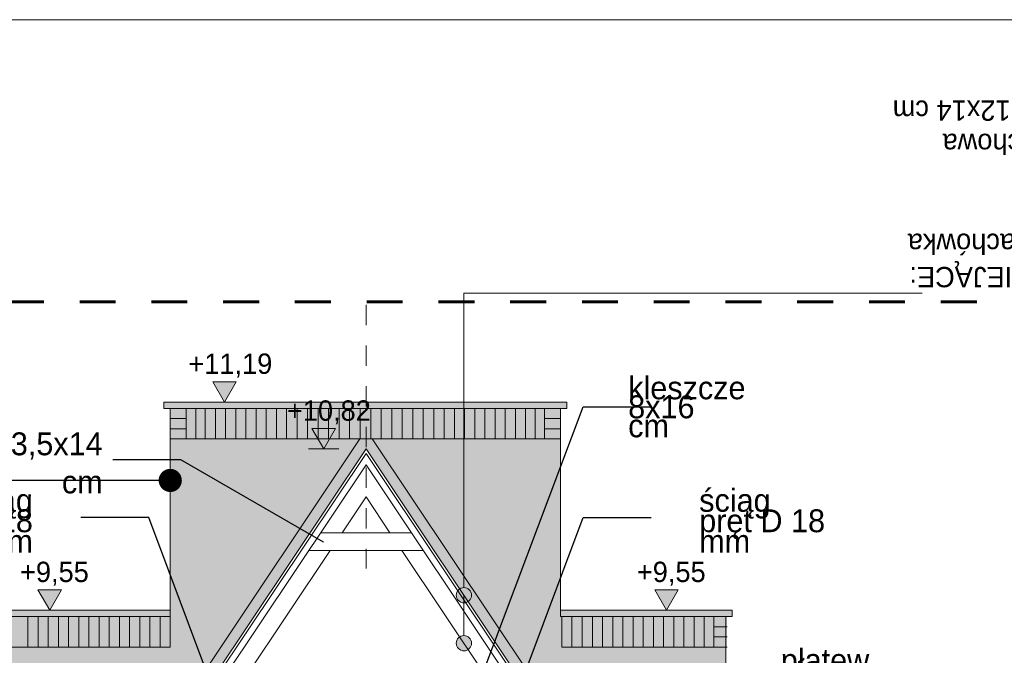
# Model space of a CAD drawing. Extents: x -723047 to -356759, y -30024 to 53940.
# Tile 55 of 121: x -645206 to -637462, y -3130 to 1873. Entities that reach past the tile are written whole.
import ezdxf

# ---------------------------------------------------------------- set-up
doc = ezdxf.new("R2010")
doc.units = 0
doc.header["$MEASUREMENT"] = 0
doc.linetypes.add('Dashed', pattern=[564.444447, 282.222223, -282.222223])
doc.linetypes.add('Przerywana', pattern=[320, 160, -160])
for name, color, linetype, lineweight, true_color in [('Arch kolorystyka_Nr_Pióra__104', 7, 'Continuous', 13, 0x876532), ('arch wypelnienia_Nr_Pióra__108', 7, 'Continuous', 13, 0xfd8379), ('arch wypelnienia_Nr_Pióra__2', 7, 'Continuous', 13, 0x7f7f7f), ('arch wypelnienia_Nr_Pióra__88', 7, 'Continuous', 20, 0xfd4435)]:
    doc.layers.add(name, color=color, linetype=linetype, lineweight=lineweight, true_color=true_color)
for name, color, linetype, lineweight in [('Arch opisy_Nr_Pióra__21', 7, 'Continuous', 9), ('ARCH TABELA_Nr_Pióra__21', 7, 'Continuous', 9), ('Arch wykończenie_Nr_Pióra__21', 7, 'Continuous', 9), ('INWENT KONST. DREWNIANA_Nr_Pióra__21', 7, 'Continuous', 9), ('INWENT OPISY_Nr_Pióra__1', 7, 'Continuous', 25), ('INWENT OPISY_Nr_Pióra__21', 7, 'Continuous', 9), ('INWENT WYMIARY_Nr_Pióra__21', 7, 'Continuous', 9), ('INWENT.ŚCIANY_Nr_Pióra__20', 1, 'Continuous', 60), ('INWENT.ŚCIANY_Nr_Pióra__21', 7, 'Continuous', 9)]:
    doc.layers.add(name, color=color, linetype=linetype, lineweight=lineweight)
doc.layers.add('INWENT OPISY', color=7, linetype='Continuous')
doc.layers.add('INWENT WYMIARY', color=7, linetype='Continuous')
doc.styles.add('GENERATED_STYLE_1', font='txt')
doc.styles.add('GENERATED_STYLE_2', font='txt')
doc.styles.add('GENERATED_STYLE_4', font='txt')
doc.styles.add('GENERATED_STYLE_5', font='txt')
doc.dimstyles.new('GENERATED_STYLE__10', dxfattribs={"dimtxt": 0.18, "dimasz": 182.4, "dimexe": 0.18, "dimexo": 0.0625, "dimgap": 0.09, "dimtad": 0, "dimtih": 1, "dimtoh": 1, "dimdec": 4, "dimzin": 0, "dimdsep": 46, "dimcen": 0.09, "dimadec": 0, "dimazin": 0, "dimtfac": 1, "dimtdec": 4, "dimtmove": 0, "dimatfit": 3, "dimldrblk": 'ARROWHEAD_5', "dimfxl": 0, "dimtolj": 1, "dimtzin": 0, "dimarcsym": 0})
doc.dimstyles.new('GENERATED_STYLE__11', dxfattribs={"dimtxt": 0.18, "dimasz": 364.8, "dimexe": 0.18, "dimexo": 0.0625, "dimgap": 0.09, "dimtad": 0, "dimtih": 1, "dimtoh": 1, "dimdec": 4, "dimzin": 0, "dimdsep": 46, "dimcen": 0.09, "dimadec": 0, "dimazin": 0, "dimtfac": 1, "dimtdec": 4, "dimtmove": 0, "dimatfit": 3, "dimldrblk": 'ARROWHEAD_11', "dimfxl": 0, "dimtolj": 1, "dimtzin": 0, "dimarcsym": 0})

# ---------------------------------------------------------------- blocks, each defined once
blk = doc.blocks.new('Linia_97', base_point=(-641712, -2656.8))
at = {"layer": 'INWENT OPISY_Nr_Pióra__21', "linetype": 'Continuous'}
blk.add_hatch(color=256, dxfattribs=at).paths.add_polyline_path([(-641652, -3034.6), (-641656.5, -3011.7), (-641669.6, -2992.2), (-641689, -2979.2), (-641712, -2974.6), (-641734.9, -2979.2), (-641754.4, -2992.2), (-641767.4, -3011.7), (-641772, -3034.6), (-641767.4, -3057.6), (-641754.4, -3077), (-641734.9, -3090), (-641712, -3094.6), (-641689, -3090), (-641669.6, -3077), (-641656.5, -3057.6)], flags=0)
blk.add_line((-641712, -2656.8), (-641712, -2974.6), dxfattribs=at)
blk.add_circle((-641712, -3034.6), 60, dxfattribs=at)
blk = doc.blocks.new('Linia_98', base_point=(-641712, -280))
at = {"layer": 'INWENT OPISY_Nr_Pióra__21', "linetype": 'Continuous'}
blk.add_hatch(color=256, dxfattribs=at).paths.add_polyline_path([(-641652, -2656.8), (-641656.5, -2633.8), (-641669.6, -2614.4), (-641689, -2601.4), (-641712, -2596.8), (-641734.9, -2601.4), (-641754.4, -2614.4), (-641767.4, -2633.8), (-641772, -2656.8), (-641767.4, -2679.7), (-641754.4, -2699.2), (-641734.9, -2712.2), (-641712, -2716.8), (-641689, -2712.2), (-641669.6, -2699.2), (-641656.5, -2679.7)], flags=0)
blk.add_line((-641712, -280), (-641712, -2596.8), dxfattribs=at)
blk.add_circle((-641712, -2656.8), 60, dxfattribs=at)
blk = doc.blocks.new('Wymiary_126', base_point=(-643595.1, -1136.1))
at = {"layer": 'INWENT WYMIARY_Nr_Pióra__21', "linetype": 'Continuous'}
blk.add_hatch(color=256, dxfattribs=at).paths.add_polyline_path([(-643595.1, -1136.1), (-643687.9, -976.1), (-643502.3, -976.1)], flags=0)
for p, q in [((-643595.1, -1136.1), (-643687.9, -976.1)), ((-643687.9, -976.1), (-643502.3, -976.1)), ((-643502.3, -976.1), (-643595.1, -1136.1)), ((-643595.1, -1136.1), (-643715.1, -1136.1)), ((-643595.1, -1136.1), (-643475.1, -1136.1))]:
    blk.add_line(p, q, dxfattribs=at)
at = {"layer": 'INWENT WYMIARY_Nr_Pióra__21', "insert": (-643879.7, -944.1), "char_height": 160, "attachment_point": 7, "style": 'GENERATED_STYLE_2'}
blk.add_mtext('{+11,19}', dxfattribs=at)
blk = doc.blocks.new('Wymiary_127', base_point=(-644970.4, -2774.6))
at = {"layer": 'INWENT WYMIARY_Nr_Pióra__21', "linetype": 'Continuous'}
blk.add_hatch(color=256, dxfattribs=at).paths.add_polyline_path([(-644970.4, -2774.6), (-645063.2, -2614.6), (-644877.6, -2614.6)], flags=0)
for p, q in [((-644970.4, -2774.6), (-645063.2, -2614.6)), ((-645063.2, -2614.6), (-644877.6, -2614.6)), ((-644877.6, -2614.6), (-644970.4, -2774.6)), ((-644970.4, -2774.6), (-645090.4, -2774.6)), ((-644970.4, -2774.6), (-644850.4, -2774.6))]:
    blk.add_line(p, q, dxfattribs=at)
at = {"layer": 'INWENT WYMIARY_Nr_Pióra__21', "insert": (-645203.8, -2582.6), "char_height": 160, "attachment_point": 7, "style": 'GENERATED_STYLE_2'}
blk.add_mtext('{+9,55}', dxfattribs=at)
blk = doc.blocks.new('Wymiary_129', base_point=(-642815.2, -1505))
at = {"layer": 'INWENT WYMIARY_Nr_Pióra__21', "linetype": 'Continuous'}
blk.add_hatch(color=256, dxfattribs=at).paths.add_polyline_path([(-642815.2, -1505), (-642908, -1345), (-642722.4, -1345)], flags=0)
for p, q in [((-642815.2, -1505), (-642908, -1345)), ((-642908, -1345), (-642722.4, -1345)), ((-642722.4, -1345), (-642815.2, -1505)), ((-642815.2, -1505), (-642935.2, -1505)), ((-642815.2, -1505), (-642695.2, -1505))]:
    blk.add_line(p, q, dxfattribs=at)
at = {"layer": 'INWENT WYMIARY_Nr_Pióra__21', "insert": (-643104.4, -1313), "char_height": 160, "attachment_point": 7, "style": 'GENERATED_STYLE_1'}
blk.add_mtext('{+10,82}', dxfattribs=at)
blk = doc.blocks.new('Wymiary_135', base_point=(-640118.4, -2774.6))
at = {"layer": 'INWENT WYMIARY_Nr_Pióra__21', "linetype": 'Continuous'}
blk.add_hatch(color=256, dxfattribs=at).paths.add_polyline_path([(-640118.4, -2774.6), (-640211.2, -2614.6), (-640025.6, -2614.6)], flags=0)
for p, q in [((-640118.4, -2774.6), (-640211.2, -2614.6)), ((-640211.2, -2614.6), (-640025.6, -2614.6)), ((-640025.6, -2614.6), (-640118.4, -2774.6)), ((-640118.4, -2774.6), (-640238.4, -2774.6)), ((-640118.4, -2774.6), (-639998.4, -2774.6))]:
    blk.add_line(p, q, dxfattribs=at)
at = {"layer": 'INWENT WYMIARY_Nr_Pióra__21', "insert": (-640351.9, -2582.6), "char_height": 160, "attachment_point": 7, "style": 'GENERATED_STYLE_2'}
blk.add_mtext('{+9,55}', dxfattribs=at)
blk = doc.blocks.new('ARROWHEAD_5')
at = {"color": 0, "linetype": 'Continuous', "lineweight": 0}
blk.add_line((0, 0), (-1, 0), dxfattribs=at)
blk.add_solid([(-1, 0.2679), (0, 0), (-1, -0.2679), (-1, 0.2679)], dxfattribs=at)
blk = doc.blocks.new('ARROWHEAD_11')
at = {"color": 0, "linetype": 'Continuous', "lineweight": 0}
blk.add_line((0, 0), (-1, 0), dxfattribs=at)
at = {"color": 0, "linetype": 'Continuous', "lineweight": 0, "const_width": 0.25, "flags": 128}
blk.add_lwpolyline([(-0.125, 0, 1), (0.125, 0, 1)], format="xyb", close=True, dxfattribs=at)

msp = doc.modelspace()

# ---------------------------------------------------------------- hatches: boundary and pattern name
at = {"layer": 'Arch kolorystyka_Nr_Pióra__104', "linetype": 'Continuous', "lineweight": 0, "true_color": 0x21190c}
for points in [[(-647922, -6554.6), (-647922, -8874.6), (-647815, -8996, -0.090327), (-647822, -8957.2), (-647822, -8790.6, -0.189103), (-647842, -8739.6), (-647732, -8753.3), (-647732, -8723.3), (-647694.9, -8723.3), (-647674.6, -8707.4), (-647688.6, -8689.4), (-647688.6, -8539.4), (-647222, -8174.8), (-647012.5, -8011.2), (-646835.8, -7863.7), (-646733.6, -7714), (-646622, -7547.1), (-642529.6, -1426.1), (-644022, -1426.1), (-644022, -2824.6), (-644022, -3064.6), (-645322, -3064.6), (-645322, -4939.6), (-645322, -5179.6), (-646622, -5179.6), (-646622, -6314.6), (-646622, -6554.6)], [(-641712, -1426.1), (-642434.5, -1426.1), (-641712, -2506.8), (-639364.3, -6018.2), (-639314.6, -6092.5), (-638603, -6190.8), (-638352, -6225.4), (-638352, -5632.9), (-638352, -5179.6), (-638803.6, -5179.6), (-639642, -5179.6), (-639642, -4939.6), (-639652, -4939.6), (-639652, -3064.6), (-640942, -3064.6), (-640942, -2824.6), (-640952, -2824.6), (-640952, -1426.1)]]:
    msp.add_hatch(color=28, dxfattribs=at).paths.add_polyline_path(points, flags=0)
at = {"layer": 'arch wypelnienia_Nr_Pióra__108', "linetype": 'Continuous'}
msp.add_hatch(color=256, dxfattribs=at).paths.add_polyline_path([(-646881.5, -8011.2), (-646881.5, -8058.8), (-646844.5, -8029.9), (-646672, -7771.9), (-642482, -1505), (-641712, -2656.8), (-639314.6, -6242.5), (-638603, -6340.8), (-637798.7, -6451.9), (-637402, -6451.9), (-637402, -6314.6), (-638352, -6314.6), (-638352, -6225.4), (-638603, -6190.8), (-639314.6, -6092.5), (-641712, -2506.8), (-642434.5, -1426.1), (-642529.6, -1426.1), (-646672, -7621.9), (-646835.8, -7866.8), (-646835.8, -7867.7), (-646879.8, -7964.7, 0.106733), (-646881.5, -7973), (-646881.5, -7981.2), (-646877.5, -7981.2, -0.414214), (-646875.5, -7983.2), (-646875.5, -7996.7, -0.414214), (-646877.5, -7998.7), (-646881.5, -7998.7)], flags=0)
at = {"layer": 'arch wypelnienia_Nr_Pióra__2', "linetype": 'Continuous', "lineweight": 0, "true_color": 0x3f3f3f}
for points in [[(-644072, -1136.1), (-644072, -1186.1), (-640902, -1186.1), (-640902, -1136.1)], [(-644022, -2774.6), (-645372, -2774.6), (-645372, -2824.6), (-644022, -2824.6)], [(-640952, -2824.6), (-639602, -2824.6), (-639602, -2774.6), (-640952, -2774.6)]]:
    msp.add_hatch(color=250, dxfattribs=at).paths.add_polyline_path(points, flags=0)
at = {"layer": 'arch wypelnienia_Nr_Pióra__88', "linetype": 'Continuous'}
for points in [[(-644022, -1426.1), (-640952, -1426.1), (-640952, -1186.1), (-644022, -1186.1)], [(-645322, -2824.6), (-644022, -2824.6), (-644022, -3064.6), (-645322, -3064.6)], [(-639642, -2824.6), (-640942, -2824.6), (-640942, -3064.6), (-639642, -3064.6)]]:
    msp.add_hatch(color=256, dxfattribs=at).paths.add_polyline_path(points, flags=0)

# ---------------------------------------------------------------- linework, layer by layer
at = {"layer": 'ARCH TABELA_Nr_Pióra__21', "linetype": 'Continuous'}
msp.add_line((-671783, 1872.9), (-631033, 1872.9), dxfattribs=at)
at = {"layer": 'Arch wykończenie_Nr_Pióra__21', "linetype": 'Continuous'}
for p, q in [((-643897, -1186.1), (-643897, -1426.1)), ((-643822, -1186.1), (-643822, -1426.1)), ((-643747, -1186.1), (-643747, -1426.1)), ((-643667, -1186.1), (-643667, -1426.1)), ((-643587, -1186.1), (-643587, -1426.1)), ((-643507, -1186.1), (-643507, -1426.1)), ((-643427, -1186.1), (-643427, -1426.1)), ((-643347, -1186.1), (-643347, -1426.1)), ((-643267, -1186.1), (-643267, -1426.1)), ((-643187, -1186.1), (-643187, -1426.1)), ((-643107, -1186.1), (-643107, -1426.1)), ((-643024.5, -1186.1), (-643024.5, -1426.1)), ((-642942, -1186.1), (-642942, -1426.1)), ((-642859.5, -1186.1), (-642859.5, -1426.1)), ((-642777, -1186.1), (-642777, -1426.1)), ((-642694.5, -1186.1), (-642694.5, -1426.1)), ((-642612, -1186.1), (-642612, -1426.1)), ((-642529.5, -1186.1), (-642529.5, -1426.1)), ((-642444.5, -1186.1), (-642444.5, -1426.1)), ((-642362, -1186.1), (-642362, -1426.1)), ((-642279.5, -1186.1), (-642279.5, -1426.1)), ((-642197, -1186.1), (-642197, -1426.1)), ((-642114.5, -1186.1), (-642114.5, -1426.1)), ((-642032, -1186.1), (-642032, -1426.1)), ((-641949.5, -1186.1), (-641949.5, -1426.1)), ((-641867, -1186.1), (-641867, -1426.1)), ((-641787, -1186.1), (-641787, -1426.1)), ((-641707, -1186.1), (-641707, -1426.1)), ((-641627, -1186.1), (-641627, -1426.1)), ((-641547, -1186.1), (-641547, -1426.1)), ((-641467, -1186.1), (-641467, -1426.1)), ((-641387, -1186.1), (-641387, -1426.1)), ((-641307, -1186.1), (-641307, -1426.1)), ((-641227, -1186.1), (-641227, -1426.1)), ((-641152, -1186.1), (-641152, -1426.1)), ((-641077, -1186.1), (-641077, -1426.1)), ((-641077, -1186.1), (-641077, -1426.1)), ((-644022, -1266.1), (-643897, -1266.1)), ((-640952, -1266.1), (-641077, -1266.1)), ((-644022, -1346.1), (-643897, -1346.1)), ((-640952, -1346.1), (-641077, -1346.1)), ((-640952, -1426.1), (-644022, -1426.1)), ((-645142, -2824.6), (-645142, -3064.6)), ((-645062, -2824.6), (-645062, -3064.6)), ((-644982, -2824.6), (-644982, -3064.6)), ((-644902, -2824.6), (-644902, -3064.6)), ((-644822, -2824.6), (-644822, -3064.6)), ((-644742, -2824.6), (-644742, -3064.6)), ((-644662, -2824.6), (-644662, -3064.6)), ((-644582, -2824.6), (-644582, -3064.6)), ((-644502, -2824.6), (-644502, -3064.6)), ((-644422, -2824.6), (-644422, -3064.6)), ((-644342, -2824.6), (-644342, -3064.6)), ((-644262, -2824.6), (-644262, -3064.6)), ((-644182, -2824.6), (-644182, -3064.6)), ((-644102, -2824.6), (-644102, -3064.6)), ((-644022, -2824.6), (-644022, -3064.6)), ((-640942, -2824.6), (-640942, -3064.6)), ((-640862, -2824.6), (-640862, -3064.6)), ((-640782, -2824.6), (-640782, -3064.6)), ((-640702, -2824.6), (-640702, -3064.6)), ((-640622, -2824.6), (-640622, -3064.6)), ((-640542, -2824.6), (-640542, -3064.6)), ((-640462, -2824.6), (-640462, -3064.6)), ((-640382, -2824.6), (-640382, -3064.6)), ((-640302, -2824.6), (-640302, -3064.6)), ((-640222, -2824.6), (-640222, -3064.6)), ((-640142, -2824.6), (-640142, -3064.6)), ((-640062, -2824.6), (-640062, -3064.6)), ((-639982, -2824.6), (-639982, -3064.6)), ((-639902, -2824.6), (-639902, -3064.6)), ((-639822, -2824.6), (-639822, -3064.6)), ((-639747, -2824.6), (-639747, -3064.6)), ((-639642, -2904.6), (-639747, -2904.6)), ((-639642, -2984.6), (-639747, -2984.6)), ((-645322, -3064.6), (-644022, -3064.6)), ((-639642, -3064.6), (-640942, -3064.6))]:
    msp.add_line(p, q, dxfattribs=at)
at = {"layer": 'INWENT KONST. DREWNIANA_Nr_Pióra__21', "linetype": 'Przerywana'}
msp.add_line((-642482, -371), (-642482, -2447.1), dxfattribs=at)
at = {"layer": 'INWENT KONST. DREWNIANA_Nr_Pióra__21', "linetype": 'Continuous'}
for p, q in [((-642529.6, -1426.1), (-646844.5, -7879.9)), ((-642434.5, -1426.1), (-639314.6, -6092.5)), ((-642482, -1505), (-646844.5, -8029.9)), ((-642482, -1541), (-646829.7, -8043.7)), ((-642482, -1505), (-639313.9, -6243.5)), ((-642482, -1541), (-639340.6, -6239.6)), ((-642482, -1631), (-647238.2, -8744.6)), ((-642482, -1631), (-639039.7, -6779.6)), ((-642482, -1882.8), (-642670.4, -2164.6)), ((-642482, -1882.8), (-642293.7, -2164.6)), ((-642838.8, -2164.6), (-642125.2, -2164.6)), ((-642764, -2304.6), (-643827.1, -3894.6)), ((-642932.5, -2304.6), (-642031.6, -2304.6)), ((-642200.1, -2304.6), (-641223.9, -3764.6))]:
    msp.add_line(p, q, dxfattribs=at)
at = {"layer": 'INWENT OPISY_Nr_Pióra__21', "linetype": 'Continuous'}
msp.add_line((-638106.8, -280), (-641712, -280), dxfattribs=at)
at = {"layer": 'INWENT.ŚCIANY_Nr_Pióra__20', "linetype": 'Dashed'}
msp.add_line((-648685.5, -346.4), (-636846.7, -346.4), dxfattribs=at)
at = {"layer": 'INWENT.ŚCIANY_Nr_Pióra__21', "linetype": 'Continuous'}
for p, q in [((-640902, -1136.1), (-644072, -1136.1)), ((-644072, -1186.1), (-644072, -1136.1)), ((-640902, -1136.1), (-640902, -1186.1)), ((-640902, -1186.1), (-644072, -1186.1)), ((-644022, -1186.1), (-644022, -2824.6)), ((-640952, -1186.1), (-640952, -2824.6)), ((-645372, -2774.6), (-644022, -2774.6)), ((-639602, -2774.6), (-640952, -2774.6)), ((-639602, -2824.6), (-639602, -2774.6)), ((-645372, -2824.6), (-644022, -2824.6)), ((-639602, -2824.6), (-640952, -2824.6)), ((-639652, -4939.6), (-639652, -2824.6))]:
    msp.add_line(p, q, dxfattribs=at)

# ---------------------------------------------------------------- block references
at = {"layer": 'INWENT OPISY', "linetype": 'Continuous'}
for name, p in [('Linia_98', (-641712, -280)), ('Linia_97', (-641712, -2656.8))]:
    msp.add_blockref(name, p, dxfattribs=at)
at = {"layer": 'INWENT WYMIARY', "linetype": 'Continuous'}
for name, p in [('Wymiary_126', (-643595.1, -1136.1)), ('Wymiary_129', (-642815.2, -1505)), ('Wymiary_127', (-644970.4, -2774.6)), ('Wymiary_135', (-640118.4, -2774.6))]:
    msp.add_blockref(name, p, dxfattribs=at)

# ---------------------------------------------------------------- texts
at = {"layer": 'INWENT OPISY_Nr_Pióra__1', "linetype": 'Continuous', "insert": (-635735.5, -232.7), "char_height": 160, "width": 4900.628, "attachment_point": 1, "rotation": 180, "line_spacing_factor": 0.982279, "style": 'GENERATED_STYLE_4'}
msp.add_mtext('{WARSTWY ISTNIEJĄCE:\\P  1 cm   - blachodachówka\\P  5 cm   - łaty\\P             - kątrłaty\\P             - folia dachowa\\P14 cm   - krokwie 12x14 cm}', dxfattribs=at)
at = {"layer": 'INWENT OPISY_Nr_Pióra__21', "linetype": 'Continuous', "char_height": 180, "style": 'GENERATED_STYLE_5'}
for s, insert, width, attachment_point, line_spacing_factor in [('{kleszcze\\P8x16 cm}', (-640420.1, -1175.3), 801.318, 4, 0.498268), ('{ściąg\\Ppręt D 18 mm}', (-645102.5, -2070.7), 1257.04, 6, 0.536109), ('{ściąg\\Ppręt D 18 mm}', (-639861.5, -2070.7), 1257.04, 4, 0.536109), ('{płatew\\P14x15 cm}', (-639219.6, -3318.8), 901.271, 4, 0.498268)]:
    msp.add_mtext(s, dxfattribs=dict(at, insert=insert, width=width, attachment_point=attachment_point, line_spacing_factor=line_spacing_factor))
at = {"layer": 'INWENT OPISY_Nr_Pióra__21', "linetype": 'Continuous', "insert": (-644553.6, -1616.4), "char_height": 180, "width": 1455.25, "attachment_point": 6, "style": 'GENERATED_STYLE_5'}
msp.add_mtext('{jętka 3,5x14 cm}', dxfattribs=at)

# ---------------------------------------------------------------- leaders
at = {"layer": 'Arch opisy_Nr_Pióra__21', "linetype": 'Continuous', "annotation_type": 0, "has_hookline": 1, "hookline_direction": 1, "text_width": 3990.5}
msp.add_leader([(-644022, -1753.2), (-653094.1, -1753.2)], dimstyle='GENERATED_STYLE__11', dxfattribs=at)
at = {"layer": 'INWENT OPISY_Nr_Pióra__21', "linetype": 'Continuous', "annotation_type": 0, "has_hookline": 1, "hookline_direction": 1}
for points, text_width in [([(-641843.4, -4013), (-640774.7, -1174.8), (-640239.2, -1174.8)], 1054.3), ([(-642816.7, -2239.3), (-643939.3, -1591.1), (-644474.9, -1591.1)], 1448.6), ([(-643517, -3844.6), (-644189.4, -2045.8), (-644724.9, -2045.8)], 951.4), ([(-641447, -3844.6), (-640774.7, -2045.8), (-640239.2, -2045.8)], 951.4)]:
    msp.add_leader(points, dimstyle='GENERATED_STYLE__10', dxfattribs=dict(at, text_width=text_width))

doc.saveas('drawing.dxf')
